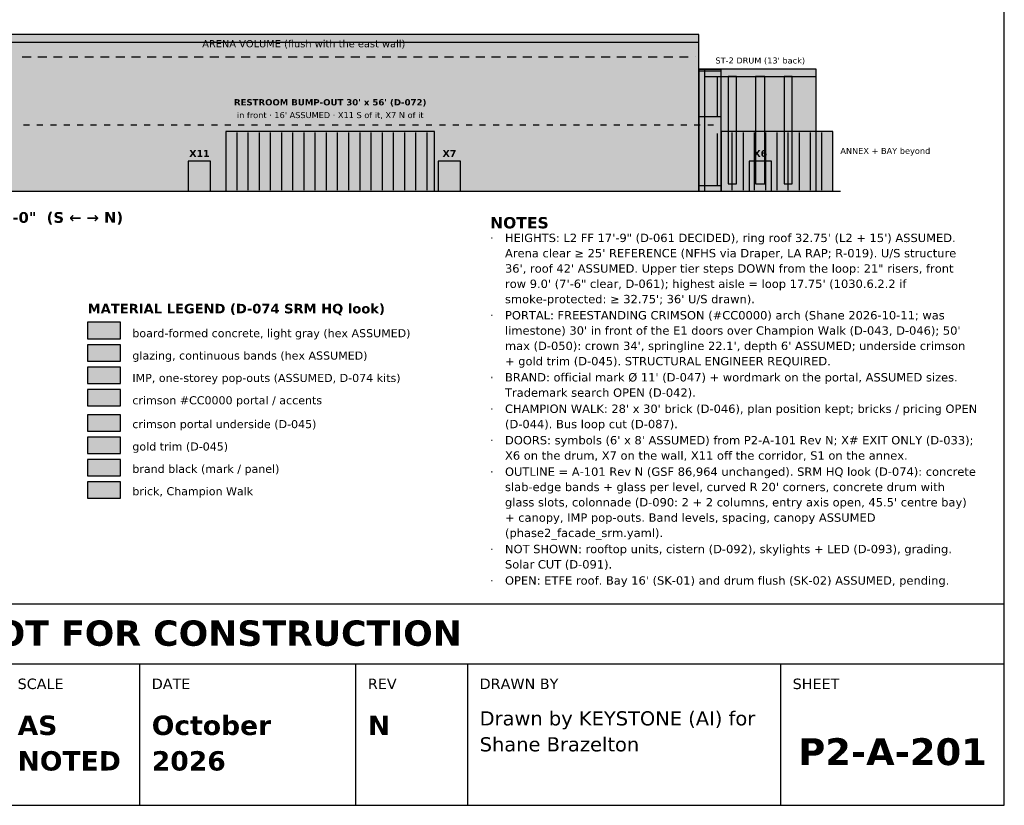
# Model space of a CAD drawing. Header units: inches. Extents: x 0.5 to 16.5, y 0.5 to 10.5.
# Tile 16 of 24: x 9.9 to 16.5, y 0.5 to 5.8. Entities that reach past the tile are written whole.
import ezdxf
from ezdxf.enums import TextEntityAlignment as Align

# ---------------------------------------------------------------- set-up
doc = ezdxf.new("R2010")
doc.units = ezdxf.units.IN
doc.header["$MEASUREMENT"] = 0
for name, color, linetype in [('A-ANNO-TEXT', 7, 'Continuous'), ('A-ELEV-DOOR', 7, 'Continuous'), ('A-ELEV-FACD', 7, 'Continuous'), ('A-ELEV-FILL', 7, 'Continuous'), ('A-ELEV-HIDN', 7, 'Continuous'), ('A-ELEV-IDEN', 7, 'Continuous'), ('A-ELEV-OTLN', 7, 'Continuous'), ('G-ANNO-TTLB', 7, 'Continuous')]:
    doc.layers.add(name, color=color, linetype=linetype)
doc.styles.add('KS-BOLD', font='DejaVuSans-Bold.ttf')
doc.styles.add('KS-REG', font='DejaVuSans.ttf')

msp = doc.modelspace()

# ---------------------------------------------------------------- hatches: boundary and pattern name
at = {"layer": 'A-ELEV-DOOR', "true_color": 0x5a5a5a}
for points in [[(11.025, 4.62), (11.175, 4.62), (11.175, 4.82), (11.025, 4.82)], [(12.7023, 4.62), (12.8523, 4.62), (12.8523, 4.82), (12.7023, 4.82)], [(14.7875, 4.62), (14.9375, 4.62), (14.9375, 4.82), (14.7875, 4.82)]]:
    msp.add_hatch(color=7, dxfattribs=at).paths.add_polyline_path(points)
at = {"layer": 'A-ELEV-FACD', "true_color": 0xb5b2ab}
msp.add_hatch(color=7, dxfattribs=at).paths.add_polyline_path([(14.4875, 5.3887), (15.2375, 5.3887), (15.2375, 5.4388), (14.4875, 5.4388)])
at = {"layer": 'A-ELEV-FACD', "true_color": 0x4f6a7d}
for points in [[(14.6479, 4.67), (14.7021, 4.67), (14.7021, 5.3887), (14.6479, 5.3887)], [(14.8313, 4.67), (14.8938, 4.67), (14.8938, 5.3887), (14.8313, 5.3887)], [(15.0229, 4.67), (15.0771, 4.67), (15.0771, 5.3887), (15.0229, 5.3887)], [(10.35, 3.48), (10.57, 3.48), (10.57, 3.59), (10.35, 3.59)]]:
    msp.add_hatch(color=7, dxfattribs=at).paths.add_polyline_path(points)
at = {"layer": 'A-ELEV-FACD', "true_color": 0xc9c6be}
msp.add_hatch(color=7, dxfattribs=at).paths.add_polyline_path([(10.35, 3.63), (10.57, 3.63), (10.57, 3.74), (10.35, 3.74)])
at = {"layer": 'A-ELEV-FACD', "true_color": 0xb0b0b0}
msp.add_hatch(color=7, dxfattribs=at).paths.add_polyline_path([(10.35, 3.33), (10.57, 3.33), (10.57, 3.44), (10.35, 3.44)])
at = {"layer": 'A-ELEV-FACD', "true_color": 0xcc0000}
msp.add_hatch(color=7, dxfattribs=at).paths.add_polyline_path([(10.35, 3.18), (10.57, 3.18), (10.57, 3.29), (10.35, 3.29)])
at = {"layer": 'A-ELEV-FILL', "true_color": 0xcdcdcd}
msp.add_hatch(color=7, dxfattribs=at).paths.add_polyline_path([(9.15, 4.62), (14.45, 4.62), (14.45, 5.67), (9.15, 5.67)])
at = {"layer": 'A-ELEV-FILL', "true_color": 0xc9c6be}
for points in [[(9.15, 4.62), (14.45, 4.62), (14.45, 5.67), (9.15, 5.67)], [(14.45, 4.62), (14.6, 4.62), (14.6, 5.4388), (14.45, 5.4388)], [(14.4875, 4.62), (15.2375, 4.62), (15.2375, 5.4388), (14.4875, 5.4388)], [(14.7654, 4.62), (14.8625, 4.62), (14.8625, 5.4388), (14.7654, 5.4388)], [(14.8625, 4.62), (14.9596, 4.62), (14.9596, 5.4388), (14.8625, 5.4388)]]:
    msp.add_hatch(color=7, dxfattribs=at).paths.add_polyline_path(points)
at = {"layer": 'A-ELEV-FILL', "true_color": 0xb1aea7}
msp.add_hatch(color=7, dxfattribs=at).paths.add_polyline_path([(9.15, 5.62), (14.45, 5.62), (14.45, 5.67), (9.15, 5.67)])
at = {"layer": 'A-ELEV-FILL', "true_color": 0xe4e4e4}
for points in [[(14.45, 4.62), (14.6, 4.62), (14.6, 5.4388), (14.45, 5.4388)], [(14.4875, 4.62), (15.2375, 4.62), (15.2375, 5.4388), (14.4875, 5.4388)], [(11.2773, 4.62), (12.6773, 4.62), (12.6773, 5.02), (11.2773, 5.02)], [(14.6, 4.62), (15.35, 4.62), (15.35, 5.02), (14.6, 5.02)], [(14.6, 4.62), (15.35, 4.62), (15.35, 5.02), (14.6, 5.02)]]:
    msp.add_hatch(color=7, dxfattribs=at).paths.add_polyline_path(points)
at = {"layer": 'A-ELEV-FILL', "true_color": 0xa6a49d}
for points in [[(14.4875, 4.62), (14.5003, 4.62), (14.5003, 5.4388), (14.4875, 5.4388)], [(15.2247, 4.62), (15.2375, 4.62), (15.2375, 5.4388), (15.2247, 5.4388)]]:
    msp.add_hatch(color=7, dxfattribs=at).paths.add_polyline_path(points)
at = {"layer": 'A-ELEV-FILL', "true_color": 0xb0aea7}
for points in [[(14.5003, 4.62), (14.5377, 4.62), (14.5377, 5.4388), (14.5003, 5.4388)], [(15.1873, 4.62), (15.2247, 4.62), (15.2247, 5.4388), (15.1873, 5.4388)]]:
    msp.add_hatch(color=7, dxfattribs=at).paths.add_polyline_path(points)
at = {"layer": 'A-ELEV-FILL', "true_color": 0xb9b7af}
for points in [[(14.5377, 4.62), (14.5973, 4.62), (14.5973, 5.4388), (14.5377, 5.4388)], [(15.1277, 4.62), (15.1873, 4.62), (15.1873, 5.4388), (15.1277, 5.4388)]]:
    msp.add_hatch(color=7, dxfattribs=at).paths.add_polyline_path(points)
at = {"layer": 'A-ELEV-FILL', "true_color": 0xc1beb6}
for points in [[(14.5973, 4.62), (14.675, 4.62), (14.675, 5.4388), (14.5973, 5.4388)], [(15.05, 4.62), (15.1277, 4.62), (15.1277, 5.4388), (15.05, 5.4388)]]:
    msp.add_hatch(color=7, dxfattribs=at).paths.add_polyline_path(points)
at = {"layer": 'A-ELEV-FILL', "true_color": 0xc6c3bb}
for points in [[(14.675, 4.62), (14.7654, 4.62), (14.7654, 5.4388), (14.675, 5.4388)], [(14.9596, 4.62), (15.05, 4.62), (15.05, 5.4388), (14.9596, 5.4388)]]:
    msp.add_hatch(color=7, dxfattribs=at).paths.add_polyline_path(points)
at = {"layer": 'A-ELEV-FILL', "true_color": 0x4f6a7d}
for points in [[(14.45, 5.12), (14.6, 5.12), (14.6, 5.3887), (14.45, 5.3887)], [(14.45, 4.6575), (14.6, 4.6575), (14.6, 5.0075), (14.45, 5.0075)]]:
    msp.add_hatch(color=7, dxfattribs=at).paths.add_polyline_path(points)
at = {"layer": 'A-ELEV-FILL', "true_color": 0xb0b0b0}
for points in [[(11.2773, 4.62), (12.6773, 4.62), (12.6773, 5.02), (11.2773, 5.02)], [(14.6, 4.62), (15.35, 4.62), (15.35, 5.02), (14.6, 5.02)], [(14.6, 4.62), (15.35, 4.62), (15.35, 5.02), (14.6, 5.02)]]:
    msp.add_hatch(color=7, dxfattribs=at).paths.add_polyline_path(points)
at = {"layer": 'A-ELEV-FILL', "true_color": 0x9e1b32}
msp.add_hatch(color=7, dxfattribs=at).paths.add_polyline_path([(10.35, 3.01), (10.57, 3.01), (10.57, 3.12), (10.35, 3.12)])
at = {"layer": 'A-ELEV-FILL', "true_color": 0xc9a227}
msp.add_hatch(color=7, dxfattribs=at).paths.add_polyline_path([(10.35, 2.86), (10.57, 2.86), (10.57, 2.97), (10.35, 2.97)])
at = {"layer": 'A-ELEV-FILL', "true_color": 0x1a1a1a}
msp.add_hatch(color=7, dxfattribs=at).paths.add_polyline_path([(10.35, 2.71), (10.57, 2.71), (10.57, 2.82), (10.35, 2.82)])
at = {"layer": 'A-ELEV-FILL', "true_color": 0xb5654a}
msp.add_hatch(color=7, dxfattribs=at).paths.add_polyline_path([(10.35, 2.56), (10.57, 2.56), (10.57, 2.67), (10.35, 2.67)])

# ---------------------------------------------------------------- linework, layer by layer
at = {"layer": 'A-ELEV-DOOR'}
for points in [[(11.025, 4.62), (11.175, 4.62), (11.175, 4.82), (11.025, 4.82)], [(12.7023, 4.62), (12.8523, 4.62), (12.8523, 4.82), (12.7023, 4.82)], [(14.7875, 4.62), (14.9375, 4.62), (14.9375, 4.82), (14.7875, 4.82)]]:
    msp.add_lwpolyline(points, close=True, dxfattribs=at)
at = {"layer": 'A-ELEV-FACD'}
for p, q in [((9.15, 5.62), (14.45, 5.62)), ((14.45, 5.4388), (14.6, 5.4388)), ((14.45, 5.4263), (14.6, 5.4263)), ((14.575, 5.12), (14.575, 5.3887)), ((14.45, 5.12), (14.6, 5.12)), ((11.3523, 4.6275), (11.3523, 5.0125)), ((11.4273, 4.6275), (11.4273, 5.0125)), ((11.5023, 4.6275), (11.5023, 5.0125)), ((11.5773, 4.6275), (11.5773, 5.0125)), ((11.6523, 4.6275), (11.6523, 5.0125)), ((11.7273, 4.6275), (11.7273, 5.0125)), ((11.8023, 4.6275), (11.8023, 5.0125)), ((11.8773, 4.6275), (11.8773, 5.0125)), ((11.9523, 4.6275), (11.9523, 5.0125)), ((12.0273, 4.6275), (12.0273, 5.0125)), ((12.1023, 4.6275), (12.1023, 5.0125)), ((12.1773, 4.6275), (12.1773, 5.0125)), ((12.2523, 4.6275), (12.2523, 5.0125)), ((12.3273, 4.6275), (12.3273, 5.0125)), ((12.4023, 4.6275), (12.4023, 5.0125)), ((12.4773, 4.6275), (12.4773, 5.0125)), ((12.5523, 4.6275), (12.5523, 5.0125)), ((12.6273, 4.6275), (12.6273, 5.0125)), ((14.575, 4.6575), (14.575, 5.0075)), ((14.675, 4.6275), (14.675, 5.0125)), ((14.675, 4.6275), (14.675, 5.0125)), ((14.75, 4.6275), (14.75, 5.0125)), ((14.75, 4.6275), (14.75, 5.0125)), ((14.825, 4.6275), (14.825, 5.0125)), ((14.825, 4.6275), (14.825, 5.0125)), ((14.9, 4.6275), (14.9, 5.0125)), ((14.9, 4.6275), (14.9, 5.0125)), ((14.975, 4.6275), (14.975, 5.0125)), ((14.975, 4.6275), (14.975, 5.0125)), ((15.05, 4.6275), (15.05, 5.0125)), ((15.05, 4.6275), (15.05, 5.0125)), ((15.125, 4.6275), (15.125, 5.0125)), ((15.125, 4.6275), (15.125, 5.0125)), ((15.2, 4.6275), (15.2, 5.0125)), ((15.2, 4.6275), (15.2, 5.0125)), ((15.275, 4.6275), (15.275, 5.0125)), ((15.275, 4.6275), (15.275, 5.0125)), ((14.45, 4.6575), (14.6, 4.6575))]:
    msp.add_line(p, q, dxfattribs=at)
for points in [[(14.4875, 5.3887), (15.2375, 5.3887), (15.2375, 5.4388), (14.4875, 5.4388)], [(14.6479, 4.67), (14.7021, 4.67), (14.7021, 5.3887), (14.6479, 5.3887)], [(14.8313, 4.67), (14.8938, 4.67), (14.8938, 5.3887), (14.8313, 5.3887)], [(15.0229, 4.67), (15.0771, 4.67), (15.0771, 5.3887), (15.0229, 5.3887)], [(10.35, 3.63), (10.57, 3.63), (10.57, 3.74), (10.35, 3.74)], [(10.35, 3.48), (10.57, 3.48), (10.57, 3.59), (10.35, 3.59)], [(10.35, 3.33), (10.57, 3.33), (10.57, 3.44), (10.35, 3.44)], [(10.35, 3.18), (10.57, 3.18), (10.57, 3.29), (10.35, 3.29)]]:
    msp.add_lwpolyline(points, close=True, dxfattribs=at)
at = {"layer": 'A-ELEV-FILL'}
for points in [[(10.35, 3.01), (10.57, 3.01), (10.57, 3.12), (10.35, 3.12)], [(10.35, 2.86), (10.57, 2.86), (10.57, 2.97), (10.35, 2.97)], [(10.35, 2.71), (10.57, 2.71), (10.57, 2.82), (10.35, 2.82)], [(10.35, 2.56), (10.57, 2.56), (10.57, 2.67), (10.35, 2.67)]]:
    msp.add_lwpolyline(points, close=True, dxfattribs=at)
at = {"layer": 'A-ELEV-HIDN'}
for p, q in [((9.91, 5.52), (9.97, 5.52)), ((10.015, 5.52), (10.075, 5.52)), ((10.12, 5.52), (10.18, 5.52)), ((10.225, 5.52), (10.285, 5.52)), ((10.33, 5.52), (10.39, 5.52)), ((10.435, 5.52), (10.495, 5.52)), ((10.54, 5.52), (10.6, 5.52)), ((10.645, 5.52), (10.705, 5.52)), ((10.75, 5.52), (10.81, 5.52)), ((10.855, 5.52), (10.915, 5.52)), ((10.96, 5.52), (11.02, 5.52)), ((11.065, 5.52), (11.125, 5.52)), ((11.17, 5.52), (11.23, 5.52)), ((11.275, 5.52), (11.335, 5.52)), ((11.38, 5.52), (11.44, 5.52)), ((11.485, 5.52), (11.545, 5.52)), ((11.59, 5.52), (11.65, 5.52)), ((11.695, 5.52), (11.755, 5.52)), ((11.8, 5.52), (11.86, 5.52)), ((11.905, 5.52), (11.965, 5.52)), ((12.01, 5.52), (12.07, 5.52)), ((12.115, 5.52), (12.175, 5.52)), ((12.22, 5.52), (12.28, 5.52)), ((12.325, 5.52), (12.385, 5.52)), ((12.43, 5.52), (12.49, 5.52)), ((12.535, 5.52), (12.595, 5.52)), ((12.64, 5.52), (12.7, 5.52)), ((12.745, 5.52), (12.805, 5.52)), ((12.85, 5.52), (12.91, 5.52)), ((12.955, 5.52), (13.015, 5.52)), ((13.06, 5.52), (13.12, 5.52)), ((13.165, 5.52), (13.225, 5.52)), ((13.27, 5.52), (13.33, 5.52)), ((13.375, 5.52), (13.435, 5.52)), ((13.48, 5.52), (13.54, 5.52)), ((13.585, 5.52), (13.645, 5.52)), ((13.69, 5.52), (13.75, 5.52)), ((13.795, 5.52), (13.855, 5.52)), ((13.9, 5.52), (13.96, 5.52)), ((14.005, 5.52), (14.065, 5.52)), ((14.11, 5.52), (14.17, 5.52)), ((14.215, 5.52), (14.275, 5.52)), ((14.32, 5.52), (14.38, 5.52)), ((14.425, 5.52), (14.425, 5.52)), ((9.92, 5.0637), (9.96, 5.0637)), ((10.01, 5.0637), (10.05, 5.0637)), ((10.1, 5.0637), (10.14, 5.0637)), ((10.19, 5.0637), (10.23, 5.0637)), ((10.28, 5.0637), (10.32, 5.0637)), ((10.37, 5.0637), (10.41, 5.0637)), ((10.46, 5.0637), (10.5, 5.0637)), ((10.55, 5.0637), (10.59, 5.0637)), ((10.64, 5.0637), (10.68, 5.0637)), ((10.73, 5.0637), (10.77, 5.0637)), ((10.82, 5.0637), (10.86, 5.0637)), ((10.91, 5.0637), (10.95, 5.0637)), ((11, 5.0637), (11.04, 5.0637)), ((11.09, 5.0637), (11.13, 5.0637)), ((11.18, 5.0637), (11.22, 5.0637)), ((11.27, 5.0637), (11.31, 5.0637)), ((11.36, 5.0637), (11.4, 5.0637)), ((11.45, 5.0637), (11.49, 5.0637)), ((11.54, 5.0637), (11.58, 5.0637)), ((11.63, 5.0637), (11.67, 5.0637)), ((11.72, 5.0637), (11.76, 5.0637)), ((11.81, 5.0637), (11.85, 5.0637)), ((11.9, 5.0637), (11.94, 5.0637)), ((11.99, 5.0637), (12.03, 5.0637)), ((12.08, 5.0637), (12.12, 5.0637)), ((12.17, 5.0637), (12.21, 5.0637)), ((12.26, 5.0637), (12.3, 5.0637)), ((12.35, 5.0637), (12.39, 5.0637)), ((12.44, 5.0637), (12.48, 5.0637)), ((12.53, 5.0637), (12.57, 5.0637)), ((12.62, 5.0637), (12.66, 5.0637)), ((12.71, 5.0637), (12.75, 5.0637)), ((12.8, 5.0637), (12.84, 5.0637)), ((12.89, 5.0637), (12.93, 5.0637)), ((12.98, 5.0637), (13.02, 5.0637)), ((13.07, 5.0637), (13.11, 5.0637)), ((13.16, 5.0637), (13.2, 5.0637)), ((13.25, 5.0637), (13.29, 5.0637)), ((13.34, 5.0637), (13.38, 5.0637)), ((13.43, 5.0637), (13.47, 5.0637)), ((13.52, 5.0637), (13.56, 5.0637)), ((13.61, 5.0637), (13.65, 5.0637)), ((13.7, 5.0637), (13.74, 5.0637)), ((13.79, 5.0637), (13.83, 5.0637)), ((13.88, 5.0637), (13.92, 5.0637)), ((13.97, 5.0637), (14.01, 5.0637)), ((14.06, 5.0637), (14.1, 5.0637)), ((14.15, 5.0637), (14.19, 5.0637)), ((14.24, 5.0637), (14.28, 5.0637)), ((14.33, 5.0637), (14.37, 5.0637)), ((14.42, 5.0637), (14.46, 5.0637)), ((14.51, 5.0637), (14.55, 5.0637)), ((14.6, 5.0637), (14.6, 5.0637))]:
    msp.add_line(p, q, dxfattribs=at)
at = {"layer": 'A-ELEV-OTLN'}
msp.add_line((8.25, 4.62), (15.4, 4.62), dxfattribs=at)
for points in [[(9.15, 4.62), (14.45, 4.62), (14.45, 5.67), (9.15, 5.67)], [(14.45, 4.62), (14.6, 4.62), (14.6, 5.4388), (14.45, 5.4388)], [(14.4875, 4.62), (15.2375, 4.62), (15.2375, 5.4388), (14.4875, 5.4388)], [(11.2773, 4.62), (12.6773, 4.62), (12.6773, 5.02), (11.2773, 5.02)], [(14.6, 4.62), (15.35, 4.62), (15.35, 5.02), (14.6, 5.02)], [(14.6, 4.62), (15.35, 4.62), (15.35, 5.02), (14.6, 5.02)]]:
    msp.add_lwpolyline(points, close=True, dxfattribs=at)
at = {"layer": 'G-ANNO-TTLB'}
for p, q in [((0.5, 1.45), (16.5, 1.45)), ((10.7, 0.5), (10.7, 1.45)), ((12.15, 0.5), (12.15, 1.45)), ((12.9, 0.5), (12.9, 1.45)), ((15, 0.5), (15, 1.45))]:
    msp.add_line(p, q, dxfattribs=at)
for points in [[(0.5, 0.5), (16.5, 0.5), (16.5, 10.5), (0.5, 10.5)], [(0.5, 1.45), (16.5, 1.45), (16.5, 1.85), (0.5, 1.85)]]:
    msp.add_lwpolyline(points, close=True, dxfattribs=at)

# ---------------------------------------------------------------- texts
at = {"layer": 'A-ANNO-TEXT'}
for s, height, style, p in [('NOTES', 0.076, 'KS-BOLD', (13.05, 4.37)), ('·', 0.056, 'KS-REG', (13.05, 4.2785)), ('HEIGHTS: L2 FF 17\'-9" (D-061 DECIDED), ring roof 32.75\' (L2 + 15\') ASSUMED.', 0.056, 'KS-REG', (13.15, 4.2785)), ("Arena clear ≥ 25' REFERENCE (NFHS via Draper, LA RAP; R-019). U/S structure", 0.056, 'KS-REG', (13.15, 4.1759)), ('36\', roof 42\' ASSUMED. Upper tier steps DOWN from the loop: 21" risers, front', 0.056, 'KS-REG', (13.15, 4.0732)), ('row 9.0\' (7\'-6" clear, D-061); highest aisle = loop 17.75\' (1030.6.2.2 if', 0.056, 'KS-REG', (13.15, 3.9705)), ("smoke-protected: ≥ 32.75'; 36' U/S drawn).", 0.056, 'KS-REG', (13.15, 3.8679)), ('MATERIAL LEGEND (D-074 SRM HQ look)', 0.064, 'KS-BOLD', (10.35, 3.8)), ('·', 0.056, 'KS-REG', (13.05, 3.7595)), ('PORTAL: FREESTANDING CRIMSON (#CC0000) arch (Shane 2026-10-11; was', 0.056, 'KS-REG', (13.15, 3.7595)), ('board-formed concrete, light gray (hex ASSUMED)', 0.054, 'KS-REG', (10.65, 3.64)), ("limestone) 30' in front of the E1 doors over Champion Walk (D-043, D-046); 50'", 0.056, 'KS-REG', (13.15, 3.6569)), ("max (D-050): crown 34', springline 22.1', depth 6' ASSUMED; underside crimson", 0.056, 'KS-REG', (13.15, 3.5542)), ('glazing, continuous bands (hex ASSUMED)', 0.054, 'KS-REG', (10.65, 3.49)), ('+ gold trim (D-045). STRUCTURAL ENGINEER REQUIRED.', 0.056, 'KS-REG', (13.15, 3.4515)), ('IMP, one-storey pop-outs (ASSUMED, D-074 kits)', 0.054, 'KS-REG', (10.65, 3.34)), ('·', 0.056, 'KS-REG', (13.05, 3.3432)), ("BRAND: official mark Ø 11' (D-047) + wordmark on the portal, ASSUMED sizes.", 0.056, 'KS-REG', (13.15, 3.3432)), ('Trademark search OPEN (D-042).', 0.056, 'KS-REG', (13.15, 3.2405)), ('crimson #CC0000 portal / accents', 0.054, 'KS-REG', (10.65, 3.19)), ("CHAMPION WALK: 28' x 30' brick (D-046), plan position kept; bricks / pricing OPEN", 0.056, 'KS-REG', (13.15, 3.1322)), ('·', 0.056, 'KS-REG', (13.05, 3.1322)), ('crimson portal underside (D-045)', 0.054, 'KS-REG', (10.65, 3.03)), ('(D-044). Bus loop cut (D-087).', 0.056, 'KS-REG', (13.15, 3.0295)), ("DOORS: symbols (6' x 8' ASSUMED) from P2-A-101 Rev N; X# EXIT ONLY (D-033);", 0.056, 'KS-REG', (13.15, 2.9212)), ('gold trim (D-045)', 0.054, 'KS-REG', (10.65, 2.88)), ('·', 0.056, 'KS-REG', (13.05, 2.9212)), ('X6 on the drum, X7 on the wall, X11 off the corridor, S1 on the annex.', 0.056, 'KS-REG', (13.15, 2.8185)), ('brand black (mark / panel)', 0.054, 'KS-REG', (10.65, 2.73)), ('·', 0.056, 'KS-REG', (13.05, 2.7102)), ('OUTLINE = A-101 Rev N (GSF 86,964 unchanged). SRM HQ look (D-074): concrete', 0.056, 'KS-REG', (13.15, 2.7102)), ("slab-edge bands + glass per level, curved R 20' corners, concrete drum with", 0.056, 'KS-REG', (13.15, 2.6075)), ('brick, Champion Walk', 0.054, 'KS-REG', (10.65, 2.58)), ("glass slots, colonnade (D-090: 2 + 2 columns, entry axis open, 45.5' centre bay)", 0.056, 'KS-REG', (13.15, 2.5049)), ('+ canopy, IMP pop-outs. Band levels, spacing, canopy ASSUMED', 0.056, 'KS-REG', (13.15, 2.4022)), ('(phase2_facade_srm.yaml).', 0.056, 'KS-REG', (13.15, 2.2995)), ('NOT SHOWN: rooftop units, cistern (D-092), skylights + LED (D-093), grading.', 0.056, 'KS-REG', (13.15, 2.1912)), ('·', 0.056, 'KS-REG', (13.05, 2.1912)), ('Solar CUT (D-091).', 0.056, 'KS-REG', (13.15, 2.0885)), ('·', 0.056, 'KS-REG', (13.05, 1.9802)), ("OPEN: ETFE roof. Bay 16' (SK-01) and drum flush (SK-02) ASSUMED, pending.", 0.056, 'KS-REG', (13.15, 1.9802))]:
    msp.add_text(s, height=height, dxfattribs=dict(at, style=style)).set_placement(p)
at = {"layer": 'A-ELEV-IDEN'}
for s, height, style, p in [('ARENA VOLUME (flush with the east wall)', 0.048, 'KS-REG', (11.8, 5.585)), ("ST-2 DRUM (13' back)", 0.04, 'KS-REG', (14.8625, 5.4763)), ("RESTROOM BUMP-OUT 30' x 56' (D-072)", 0.042, 'KS-BOLD', (11.9773, 5.195)), ("in front · 16' ASSUMED · X11 S of it, X7 N of it", 0.04, 'KS-REG', (11.9773, 5.11)), ('X11', 0.046, 'KS-BOLD', (11.1, 4.85)), ('X7', 0.046, 'KS-BOLD', (12.7773, 4.85)), ('X6', 0.046, 'KS-BOLD', (14.8625, 4.85))]:
    msp.add_text(s, height=height, dxfattribs=dict(at, style=style)).set_placement(p, align=Align.CENTER)
for s, height, style, p in [('ANNEX + BAY beyond', 0.04, 'KS-REG', (15.4, 4.87)), ('EAST ELEVATION — 1" = 40\'-0"  (S ← → N)', 0.072, 'KS-BOLD', (8.3, 4.4075))]:
    msp.add_text(s, height=height, dxfattribs=dict(at, style=style)).set_placement(p)
at = {"layer": 'G-ANNO-TTLB', "style": 'KS-BOLD'}
for s, height, p in [('PRELIMINARY — CONCEPTUAL DESIGN — NOT FOR CONSTRUCTION', 0.17, (8.5, 1.57)), ('P2-A-201', 0.18, (15.75, 0.77))]:
    msp.add_text(s, height=height, dxfattribs=at).set_placement(p, align=Align.CENTER)
at = {"layer": 'G-ANNO-TTLB'}
for s, height, style, p in [('SCALE', 0.07, 'KS-REG', (9.88, 1.28)), ('DATE', 0.07, 'KS-REG', (10.78, 1.28)), ('REV', 0.07, 'KS-REG', (12.23, 1.28)), ('DRAWN BY', 0.07, 'KS-REG', (12.98, 1.28)), ('SHEET', 0.07, 'KS-REG', (15.08, 1.28)), ('Drawn by KEYSTONE (AI) for', 0.095, 'KS-REG', (12.98, 1.0358)), ('AS', 0.13, 'KS-BOLD', (9.88, 0.9717)), ('October', 0.13, 'KS-BOLD', (10.78, 0.9717)), ('N', 0.13, 'KS-BOLD', (12.23, 0.9717)), ('Shane Brazelton', 0.095, 'KS-REG', (12.98, 0.8617)), ('NOTED', 0.13, 'KS-BOLD', (9.88, 0.7333)), ('2026', 0.13, 'KS-BOLD', (10.78, 0.7333))]:
    msp.add_text(s, height=height, dxfattribs=dict(at, style=style)).set_placement(p)

doc.saveas('drawing.dxf')
